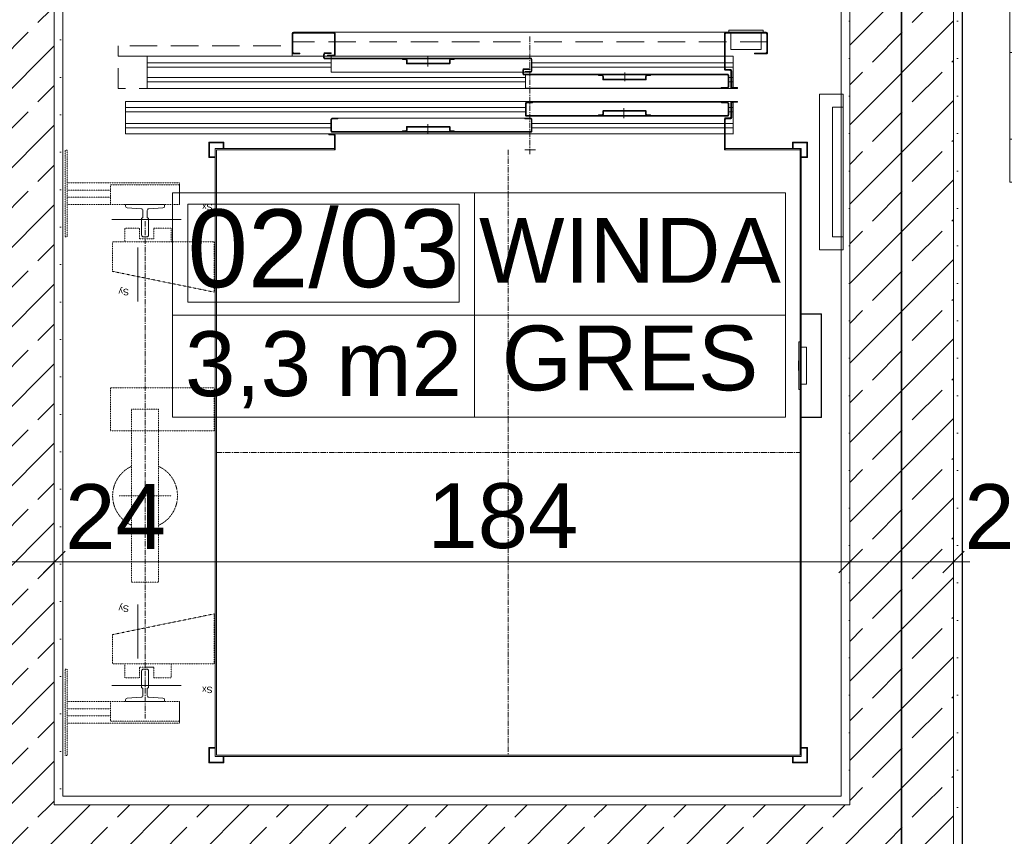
# Model space of a CAD drawing. Header units: millimetres. Extents: x -126905 to -83905, y -179170 to 5194.
# Tile 25 of 56: x -109570 to -107292, y -99919 to -98030. Entities that reach past the tile are written whole.
import ezdxf
from ezdxf.enums import TextEntityAlignment as Align

# ---------------------------------------------------------------- set-up
doc = ezdxf.new("R2010")
doc.units = ezdxf.units.MM
doc.header["$MEASUREMENT"] = 0
for name, pattern in [('CENTER', [20, 12.5, -2.5, 2.5, -2.5]), ('DASHED', [0.075, 0.05, -0.025]), ('HIDDEN', [95.25, 63.5, -31.75])]:
    doc.linetypes.add(name, pattern=pattern)
for name, color, linetype, lineweight in [('0_Nr_pióra__2', 8, 'Continuous', 15), ('0_Nr_pióra__41', 7, 'Continuous', 13), ('Nowe_Drzwi Archicad_Nr_pióra__3', 7, 'Continuous', 13), ('Nowe_Konstrukcja - Ściany zew_Nr_pióra__21', 7, 'Continuous', 20), ('Nowe_Konstrukcja - Ściany zew_Nr_pióra__3', 7, 'Continuous', 13), ('Nowe_Wymiarowanie - Ogólne_Nr_pióra__42', 8, 'Continuous', 25)]:
    doc.layers.add(name, color=color, linetype=linetype, lineweight=lineweight)
for name, color, linetype, lineweight, true_color in [('Nowe_0_Nr_pióra__8', 7, 'Continuous', 35, 0xa80f02), ('Nowe_Elementy Modelu - Strefy_Nr_pióra__121', 7, 'Continuous', 0, 0xd5e3e3), ('Nowe_Elementy Modelu - Strefy_Nr_pióra__58', 7, 'Continuous', 25, 0xdf0000), ('Nowe_Konstrukcja - Ściany zew_Nr_pióra__23', 7, 'Continuous', 13, 0x858585), ('Nowe_Metryczki pomieszczeń Archicada_Nr_pióra__81', 7, 'Continuous', 13, 0x6a6a6a), ('Nowe_Wymiarowanie - Ogólne_Nr_pióra__81', 7, 'Continuous', 13, 0x6a6a6a)]:
    doc.layers.add(name, color=color, linetype=linetype, lineweight=lineweight, true_color=true_color)
for name, color, linetype in [('Nowe_Elementy Modelu - Strefy', 7, 'Continuous'), ('Nowe_Konstrukcja - Ściany zew', 7, 'Continuous'), ('Nowe_Wymiarowanie - Ogólne', 7, 'Continuous')]:
    doc.layers.add(name, color=color, linetype=linetype)
doc.styles.add('STYL_AUTOMATYCZNY_1', font='arial.ttf')
doc.styles.add('STYL_AUTOMATYCZNY_2', font='arial.ttf')
doc.linetypes.add('REI 60', pattern='A,0,[2,PB-ARCH-004 RZUT II PIÄTRA_2.Kondygnacja1.Shx,S=5.15873,R=0,X=0,Y=-0.001199],-650,0', length=650)
doc.dimstyles.new('STYL_AUTOMATYCZNY__2', dxfattribs={"dimtxt": 150, "dimasz": 47.5, "dimexe": 0.18, "dimexo": 0.0625, "dimgap": 0, "dimtad": 1, "dimtih": 1, "dimtoh": 1, "dimdec": 0, "dimlfac": 0.1, "dimzin": 0, "dimdsep": 46, "dimtxsty": 'STYL_AUTOMATYCZNY_1', "dimblk": 'ARROWHEAD_6', "dimblk1": 'ARROWHEAD_6', "dimblk2": 'ARROWHEAD_6', "dimcen": 0.09, "dimse1": 1, "dimse2": 1, "dimclrd": 256, "dimclre": 256, "dimclrt": 8, "dimazin": 0, "dimtfac": 1, "dimtdec": 4, "dimtmove": 0, "dimatfit": 3, "dimfxl": 0, "dimtolj": 1, "dimtzin": 0, "dimarcsym": 0})
pattern_1 = [(0, (0, 0), (0, 86.60254), [0, -50]), (0, (25, 43.3), (0, 86.60254), [0, -50])]
pattern_2 = [(45, (0, 0), (-91.92388, 91.92388), []), (45, (-45.96, 45.96), (-91.92388, 91.92388), [97.5, -32.5])]

# ---------------------------------------------------------------- blocks, each defined once
blk = doc.blocks.new('WINDA_02_03_15_1', base_point=(-108517.7, -98714))
at = {"layer": 'Nowe_Metryczki pomieszczeń Archicada_Nr_pióra__81', "color": 251, "linetype": 'Continuous', "lineweight": 13, "true_color": 0x6a6a6a}
for p, q in [((-109215.8, -98431.1), (-107797.8, -98431.1)), ((-109215.8, -98949.7), (-109215.8, -98431.1)), ((-108517.7, -98431.1), (-108517.7, -98949.7)), ((-107797.8, -98431.1), (-107797.8, -98949.7)), ((-109180.9, -98457.1), (-108552.6, -98457.1)), ((-109180.9, -98683.4), (-109180.9, -98457.1)), ((-108552.6, -98457.1), (-108552.6, -98683.4)), ((-108552.6, -98683.4), (-109180.9, -98683.4)), ((-109215.8, -98714), (-107797.8, -98714)), ((-107797.8, -98949.7), (-109215.8, -98949.7))]:
    blk.add_line(p, q, dxfattribs=at)
at = {"layer": 'Nowe_Metryczki pomieszczeń Archicada_Nr_pióra__81', "color": 251, "lineweight": 13, "true_color": 0x6a6a6a}
for tag, height, style, p in [('ROOM_NUMBER', 180, 'STYL_AUTOMATYCZNY_2', (-108866.7, -98559.1)), ('ROOM_NAME', 150, 'STYL_AUTOMATYCZNY_1', (-108157.8, -98564)), ('floor_f', 150, 'STYL_AUTOMATYCZNY_1', (-108157.8, -98812.8)), ('ROOM_CALC_AREA', 150, 'STYL_AUTOMATYCZNY_1', (-108866.7, -98826.1))]:
    blk.add_attdef(tag, text='', height=height, dxfattribs=dict(at, style=style)).set_placement(p, align=Align.MIDDLE_CENTER)
blk = doc.blocks.new('Ściana_1_1', base_point=(-112029.5, -99966.6))
at = {"layer": 'Nowe_Konstrukcja - Ściany zew_Nr_pióra__23', "linetype": 'Continuous', "lineweight": 13, "true_color": 0x858585}
h = blk.add_hatch(dxfattribs=at)
h.set_pattern_fill('Beton_zbrojony_0001', color=252, style=0, pattern_type=2)
h.set_pattern_definition(pattern_2)
h.paths.add_polyline_path([(-109729.5, -100086.6), (-109489.5, -100086.6), (-109489.5, -99846.6), (-109729.5, -99846.6)])
h = blk.add_hatch(dxfattribs=at)
h.set_pattern_fill('Tynk_0001', color=252, style=0, pattern_type=2)
h.set_pattern_definition(pattern_1)
h.paths.add_polyline_path([(-109489.5, -99846.6), (-109469.5, -99846.6), (-109469.5, -99826.6), (-109489.5, -99826.6)])
h = blk.add_hatch(dxfattribs=at)
h.set_pattern_fill('Beton_zbrojony_0001', color=252, style=0, pattern_type=2)
h.set_pattern_definition(pattern_2)
h.paths.add_polyline_path([(-107649.5, -99846.6), (-109489.5, -99846.6), (-109489.5, -100086.6), (-107649.5, -100086.6)])
h = blk.add_hatch(dxfattribs=at)
h.set_pattern_fill('Tynk_0001', color=252, style=0, pattern_type=2)
h.set_pattern_definition(pattern_1)
h.paths.add_polyline_path([(-109469.5, -99846.6), (-107669.5, -99846.6), (-107669.5, -99826.6), (-109469.5, -99826.6)])
h = blk.add_hatch(dxfattribs=at)
h.set_pattern_fill('Tynk_0001', color=252, style=0, pattern_type=2)
h.set_pattern_definition(pattern_1)
h.paths.add_polyline_path([(-107669.5, -99826.6), (-107649.5, -99846.6), (-107649.5, -99826.6)])
h = blk.add_hatch(dxfattribs=at)
h.set_pattern_fill('Tynk_0001', color=252, style=0, pattern_type=2)
h.set_pattern_definition(pattern_1)
h.paths.add_polyline_path([(-107669.5, -99826.6), (-107669.5, -99846.6), (-107649.5, -99846.6)])
h = blk.add_hatch(dxfattribs=at)
h.set_pattern_fill('Beton_zbrojony_0001', color=252, style=0, pattern_type=2)
h.set_pattern_definition(pattern_2)
h.paths.add_polyline_path([(-107649.5, -99846.6), (-107409.5, -100086.6), (-107409.5, -99846.6)])
h = blk.add_hatch(dxfattribs=at)
h.set_pattern_fill('Beton_zbrojony_0001', color=252, style=0, pattern_type=2)
h.set_pattern_definition(pattern_2)
h.paths.add_polyline_path([(-107649.5, -99846.6), (-107649.5, -100086.6), (-107409.5, -100086.6)])
at = {"layer": 'Nowe_Konstrukcja - Ściany zew_Nr_pióra__21', "color": 7, "linetype": 'Continuous', "lineweight": 20, "flags": 128}
blk.add_lwpolyline([(-107669.5, -99826.6), (-109469.5, -99826.6)], dxfattribs=at)
at = {"layer": 'Nowe_Konstrukcja - Ściany zew_Nr_pióra__3', "color": 7, "linetype": 'Continuous', "lineweight": 13}
for p, q in [((-109489.5, -99846.6), (-109489.5, -99826.6)), ((-107649.5, -99846.6), (-109489.5, -99846.6)), ((-107649.5, -99846.6), (-107649.5, -99826.6)), ((-107409.5, -100086.6), (-107409.5, -99846.6))]:
    blk.add_line(p, q, dxfattribs=at)
blk = doc.blocks.new('Ściana_3_1', base_point=(-107529.5, -97866.6))
at = {"layer": 'Nowe_Konstrukcja - Ściany zew_Nr_pióra__23', "linetype": 'Continuous', "lineweight": 13, "true_color": 0x858585}
h = blk.add_hatch(dxfattribs=at)
h.set_pattern_fill('Beton_zbrojony_0001', color=252, style=0, pattern_type=2)
h.set_pattern_definition(pattern_2)
h.paths.add_polyline_path([(-107649.5, -98006.6), (-107409.5, -98006.6), (-107409.5, -97986.6), (-107649.5, -97986.6)])
h = blk.add_hatch(dxfattribs=at)
h.set_pattern_fill('Tynk_0001', color=252, style=0, pattern_type=2)
h.set_pattern_definition(pattern_1)
h.paths.add_polyline_path([(-107649.5, -99826.6), (-107649.5, -98006.6), (-107669.5, -98006.6), (-107669.5, -99826.6)])
h = blk.add_hatch(dxfattribs=at)
h.set_pattern_fill('Beton_zbrojony_0001', color=252, style=0, pattern_type=2)
h.set_pattern_definition(pattern_2)
h.paths.add_polyline_path([(-107409.5, -99846.6), (-107409.5, -98006.6), (-107649.5, -98006.6), (-107649.5, -99846.6)])
h = blk.add_hatch(dxfattribs=at)
h.set_pattern_fill('Tynk_0001', color=252, style=0, pattern_type=2)
h.set_pattern_definition(pattern_1)
h.paths.add_polyline_path([(-107389.5, -100086.6), (-107389.5, -98006.6), (-107409.5, -98006.6), (-107409.5, -100086.6)])
at = {"layer": 'Nowe_Konstrukcja - Ściany zew_Nr_pióra__21', "color": 7, "linetype": 'Continuous', "lineweight": 20, "flags": 128}
for points in [[(-107669.5, -98006.6), (-107669.5, -99826.6)], [(-107389.5, -100086.6), (-107389.5, -98006.6)]]:
    blk.add_lwpolyline(points, dxfattribs=at)
at = {"layer": 'Nowe_Konstrukcja - Ściany zew_Nr_pióra__3', "color": 7, "linetype": 'Continuous', "lineweight": 13}
for p, q in [((-107649.5, -97986.6), (-107649.5, -98006.6)), ((-107409.5, -98006.6), (-107409.5, -97986.6)), ((-107649.5, -98006.6), (-107649.5, -99826.6)), ((-107409.5, -99846.6), (-107409.5, -98006.6)), ((-107649.5, -99846.6), (-107649.5, -99826.6)), ((-107409.5, -100086.6), (-107409.5, -99846.6))]:
    blk.add_line(p, q, dxfattribs=at)
blk = doc.blocks.new('Ściana_13_1', base_point=(-109609.5, -99966.6))
at = {"layer": 'Nowe_Konstrukcja - Ściany zew_Nr_pióra__23', "linetype": 'Continuous', "lineweight": 13, "true_color": 0x858585}
h = blk.add_hatch(dxfattribs=at)
h.set_pattern_fill('Beton_zbrojony_0001', color=252, style=0, pattern_type=2)
h.set_pattern_definition(pattern_2)
h.paths.add_polyline_path([(-109729.5, -98006.6), (-109489.5, -98006.6), (-109489.5, -97986.6), (-109729.5, -97986.6)])
h = blk.add_hatch(dxfattribs=at)
h.set_pattern_fill('Tynk_0001', color=252, style=0, pattern_type=2)
h.set_pattern_definition(pattern_1)
h.paths.add_polyline_path([(-109749.5, -98006.6), (-109749.5, -99826.6), (-109729.5, -99826.6), (-109729.5, -98006.6)])
h = blk.add_hatch(dxfattribs=at)
h.set_pattern_fill('Beton_zbrojony_0001', color=252, style=0, pattern_type=2)
h.set_pattern_definition(pattern_2)
h.paths.add_polyline_path([(-109729.5, -98006.6), (-109729.5, -99826.6), (-109489.5, -99826.6), (-109489.5, -98006.6)])
h = blk.add_hatch(dxfattribs=at)
h.set_pattern_fill('Tynk_0001', color=252, style=0, pattern_type=2)
h.set_pattern_definition(pattern_1)
h.paths.add_polyline_path([(-109469.5, -99826.6), (-109469.5, -98006.6), (-109489.5, -98006.6), (-109489.5, -99826.6)])
h = blk.add_hatch(dxfattribs=at)
h.set_pattern_fill('Beton_zbrojony_0001', color=252, style=0, pattern_type=2)
h.set_pattern_definition(pattern_2)
h.paths.add_polyline_path([(-109729.5, -99846.6), (-109489.5, -99846.6), (-109489.5, -99826.6), (-109729.5, -99826.6)])
at = {"layer": 'Nowe_Konstrukcja - Ściany zew_Nr_pióra__21', "color": 7, "linetype": 'Continuous', "lineweight": 20, "flags": 128}
for points in [[(-109749.5, -98006.6), (-109749.5, -99826.6)], [(-109469.5, -99826.6), (-109469.5, -98006.6)]]:
    blk.add_lwpolyline(points, dxfattribs=at)
at = {"layer": 'Nowe_Konstrukcja - Ściany zew_Nr_pióra__3', "color": 7, "linetype": 'Continuous', "lineweight": 13}
for p, q in [((-109729.5, -97986.6), (-109729.5, -98006.6)), ((-109489.5, -98006.6), (-109489.5, -97986.6)), ((-109729.5, -98006.6), (-109729.5, -99826.6)), ((-109489.5, -99826.6), (-109489.5, -98006.6)), ((-109729.5, -99826.6), (-109729.5, -99846.6)), ((-109489.5, -99846.6), (-109489.5, -99826.6))]:
    blk.add_line(p, q, dxfattribs=at)
blk = doc.blocks.new('Drzwi podwójne_ asymetryczne 27')
at = {"layer": 'Nowe_Drzwi Archicad_Nr_pióra__3', "color": 7, "linetype": 'Continuous', "lineweight": 13}
for p, q in [((610, 820), (610, 900)), ((610, 900), (650, 900)), ((650, 900), (650, 820)), ((650, 820), (610, 820)), ((630, 820), (630, 80)), ((-650, 400), (-650, 300)), ((-610, 400), (-650, 400)), ((-610, 300), (-610, 400)), ((-650, 300), (-610, 300)), ((-630, 300), (-630, 100)), ((-610, 100), (-650, 100)), ((-650, 100), (-650, 0)), ((-610, 0), (-610, 100)), ((610, 0), (610, 80)), ((610, 80), (650, 80)), ((650, 80), (650, 0)), ((-650, 0), (-700, 0)), ((-700, 0), (-700, -100)), ((-700, 0), (-700, -20)), ((-700, 0), (-700, -20)), ((-650, -100), (-650, 0)), ((-650, 0), (-610, 0)), ((650, 0), (610, 0)), ((700, 0), (650, 0)), ((650, 0), (650, -100)), ((700, -100), (700, 0)), ((700, 0), (700, -20)), ((700, 0), (700, -20)), ((-700, -20), (-700, -100)), ((-700, -20), (-700, -100)), ((700, -20), (700, -100)), ((700, -20), (700, -100)), ((-700, -100), (-650, -100)), ((-680, -100), (-680, -280)), ((650, -100), (700, -100)), ((680, -100), (680, -280)), ((-700, -280), (-680, -280)), ((700, -280), (680, -280))]:
    blk.add_line(p, q, dxfattribs=at)
at = {"layer": 'Nowe_Drzwi Archicad_Nr_pióra__3', "color": 7, "linetype": 'Continuous', "lineweight": 13, "flags": 128}
for points in [[(630, 820), (630, 80), (610, 80), (610, 820)], [(650, 820), (650, 80), (630, 80), (630, 820)], [(-650, 300), (-650, 100), (-630, 100), (-630, 300)], [(-630, 300), (-630, 100), (-610, 100), (-610, 300)]]:
    blk.add_lwpolyline(points, close=True, dxfattribs=at)
at = {"layer": 'Nowe_Drzwi Archicad_Nr_pióra__3', "color": 7, "linetype": 'Continuous', "lineweight": 13}
for centre, radius, start, end in [((650, 0), 900, 90, 180), ((-650, 0), 400, 0, 90)]:
    blk.add_arc(centre, radius, start, end, dxfattribs=at)
blk = doc.blocks.new('Ściana_22_1', base_point=(-105729.5, -97866.6))
at = {"layer": 'Nowe_Drzwi Archicad_Nr_pióra__3', "color": 7, "linetype": 'Continuous', "lineweight": 13, "xscale": -0.9999999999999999, "zscale": 1000, "rotation": 180.0000135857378}
blk.add_blockref('Drzwi podwójne_ asymetryczne 27', (-106629.5, -98006.6), dxfattribs=at)
blk = doc.blocks.new('*D223')
at = {"layer": 'Nowe_Wymiarowanie - Ogólne_Nr_pióra__81', "color": 251, "linetype": 'Continuous', "lineweight": 13, "true_color": 0x6a6a6a}
for p, q in [((-107649.5, -99237.8), (-107649.5, -99331.6)), ((-107409.5, -99237.8), (-107409.5, -99331.6)), ((-107674.5, -99309.7), (-107624.5, -99259.7)), ((-107434.5, -99309.7), (-107384.5, -99259.7)), ((-107409.5, -99284.7), (-107649.5, -99284.7)), ((-107372, -99284.7), (-107409.5, -99284.7))]:
    blk.add_line(p, q, dxfattribs=at)
at = {"layer": 'Nowe_Wymiarowanie - Ogólne_Nr_pióra__42', "color": 8, "lineweight": 25, "insert": (-107384.5, -99254.7), "char_height": 150, "attachment_point": 7, "style": 'STYL_AUTOMATYCZNY_1'}
blk.add_mtext('\\A1;{\\pql;\\fArial|b0|i0|c238|p0;\\W1.000000;24}', dxfattribs=at)
blk = doc.blocks.new('ARROWHEAD_6')
at = {"color": 0, "linetype": 'Continuous', "lineweight": 0}
for p, q in [((-0.5, -0.5), (0.5, 0.5)), ((0, 0), (-1, 0))]:
    blk.add_line(p, q, dxfattribs=at)
blk = doc.blocks.new('*D224')
at = {"layer": 'Nowe_Wymiarowanie - Ogólne_Nr_pióra__81', "color": 251, "linetype": 'Continuous', "lineweight": 13, "true_color": 0x6a6a6a}
for p, q in [((-109489.5, -99237.8), (-109489.5, -99331.6)), ((-107649.5, -99237.8), (-107649.5, -99331.6)), ((-109514.5, -99309.7), (-109464.5, -99259.7)), ((-107674.5, -99309.7), (-107624.5, -99259.7)), ((-107649.5, -99284.7), (-109489.5, -99284.7))]:
    blk.add_line(p, q, dxfattribs=at)
at = {"layer": 'Nowe_Wymiarowanie - Ogólne_Nr_pióra__42', "color": 8, "lineweight": 25, "char_height": 150, "attachment_point": 7, "style": 'STYL_AUTOMATYCZNY_1'}
for s, insert in [('\\A1;{\\pql;\\fArial|b0|i0|c238|p0;\\W1.000000;24}', (-109464.5, -99254.7)), ('\\A1;{\\pql;\\fArial|b0|i0|c238|p0;\\W1.000000;184}', (-108626.7, -99254.7))]:
    blk.add_mtext(s, dxfattribs=dict(at, insert=insert))
blk = doc.blocks.new('*D225')
at = {"layer": 'Nowe_Wymiarowanie - Ogólne_Nr_pióra__81', "color": 251, "linetype": 'Continuous', "lineweight": 13, "true_color": 0x6a6a6a}
for p, q in [((-109729.5, -99237.8), (-109729.5, -99331.6)), ((-109489.5, -99237.8), (-109489.5, -99331.6)), ((-109754.5, -99309.7), (-109704.5, -99259.7)), ((-109514.5, -99309.7), (-109464.5, -99259.7)), ((-109489.5, -99284.7), (-109729.5, -99284.7))]:
    blk.add_line(p, q, dxfattribs=at)

msp = doc.modelspace()

# ---------------------------------------------------------------- linework, layer by layer
at = {"layer": '0_Nr_pióra__41', "color": 7, "linetype": 'Continuous', "lineweight": 13}
for p, q in [((-107936.5, -98059.6), (-108842.5, -98059.6)), ((-108842.5, -98059.6), (-108771.1, -98059.6)), ((-107849.5, -98054.6), (-107929.5, -98054.6)), ((-107929.5, -98054.6), (-107929.5, -98059.6)), ((-107929.5, -98059.6), (-107849.5, -98059.6)), ((-107924.5, -98062.6), (-107924.5, -98099.6)), ((-107905, -98054.4), (-107905, -98054.6)), ((-107874, -98054.4), (-107905, -98054.4)), ((-107905, -98054.6), (-107874, -98054.6)), ((-107874, -98054.6), (-107874, -98054.4)), ((-107854.5, -98099.6), (-107854.5, -98062.6)), ((-107849.5, -98059.6), (-107849.5, -98054.6)), ((-109274.5, -98114.6), (-107919.5, -98114.6)), ((-109274.5, -98189.6), (-109274.5, -98114.6)), ((-108625.7, -98115.8), (-108625.7, -98139.1)), ((-107924.5, -98099.6), (-107854.5, -98099.6)), ((-107919.5, -98189.6), (-107919.5, -98114.6)), ((-108169.5, -98152.3), (-108169.5, -98172.6)), ((-107919.5, -98189.6), (-109274.5, -98189.6)), ((-107919.5, -98219.6), (-109324.5, -98219.6)), ((-109324.5, -98219.6), (-109324.5, -98294.6)), ((-108383.4, -98221.6), (-107945.9, -98221.6)), ((-107919.5, -98219.6), (-107919.5, -98295.6)), ((-108171.9, -98235.2), (-108171.9, -98258.5)), ((-108833.5, -98258.6), (-108400.9, -98258.6)), ((-108625.7, -98272.2), (-108625.7, -98294.5)), ((-109324.5, -98294.6), (-107919.5, -98294.6)), ((-109097, -98314.1), (-109132, -98314.1)), ((-109132, -98314.1), (-109132, -98349.1)), ((-109130.5, -98315.6), (-109098.5, -98315.6)), ((-109130.5, -98347.6), (-109130.5, -98315.6)), ((-109098.5, -98315.6), (-109098.5, -98328.6)), ((-109097, -98328.6), (-109097, -98314.1)), ((-107782, -98314.1), (-107782, -98328.6)), ((-107747, -98314.1), (-107782, -98314.1)), ((-107780.5, -98328.6), (-107780.5, -98315.6)), ((-107780.5, -98315.6), (-107748.5, -98315.6)), ((-107748.5, -98315.6), (-107748.5, -98347.6)), ((-107747, -98349.1), (-107747, -98314.1)), ((-108841.5, -98328.6), (-109117.5, -98328.6)), ((-109117.5, -98328.6), (-109117.5, -98811.6)), ((-109114.5, -98331.6), (-108841.5, -98331.6)), ((-109114.5, -98811.6), (-109114.5, -98331.6)), ((-108841.5, -98331.6), (-108841.5, -98328.6)), ((-108401.4, -98331.6), (-108376.3, -98331.6)), ((-107937.5, -98328.6), (-107937.5, -98331.6)), ((-107764.5, -98328.6), (-107937.5, -98328.6)), ((-107937.5, -98331.6), (-107764.5, -98331.6)), ((-107761.5, -98328.6), (-107764.5, -98328.6)), ((-107764.5, -98328.6), (-107764.5, -98331.6)), ((-107764.5, -98331.6), (-107764.5, -98328.6)), ((-107764.5, -98331.6), (-107764.5, -98811.6)), ((-107761.5, -98811.6), (-107761.5, -98328.6)), ((-109132, -98349.1), (-109117.5, -98349.1)), ((-109117.5, -98347.6), (-109130.5, -98347.6)), ((-107748.5, -98347.6), (-107761.5, -98347.6)), ((-107761.5, -98349.1), (-107747, -98349.1)), ((-109234.5, -98457.6), (-109279.5, -98457.6)), ((-107761.5, -98710.6), (-107761.5, -98711.5)), ((-107714.5, -98710.6), (-107761.5, -98710.6)), ((-107761.5, -98711.5), (-107715.4, -98711.5)), ((-107715.4, -98711.5), (-107715.4, -98949.7)), ((-107714.5, -98950.6), (-107714.5, -98710.6)), ((-109117.5, -98771.6), (-109117.5, -99734.6)), ((-109114.5, -99731.6), (-109114.5, -98771.6)), ((-107767.5, -98775.6), (-107767.5, -98885.6)), ((-107764.5, -98775.6), (-107767.5, -98775.6)), ((-107764.5, -98885.6), (-107764.5, -98775.6)), ((-107749.5, -98788.1), (-107761.5, -98788.1)), ((-107749.5, -98873.1), (-107749.5, -98788.1)), ((-107767.8, -98819.6), (-107767.8, -98841.6)), ((-107767.5, -98819.6), (-107767.8, -98819.6)), ((-107767.5, -98841.6), (-107767.5, -98819.6)), ((-107764.5, -98811.6), (-107764.5, -99731.6)), ((-107761.5, -99734.6), (-107761.5, -98811.6)), ((-107767.8, -98841.6), (-107767.5, -98841.6)), ((-107767.5, -98885.6), (-107764.5, -98885.6)), ((-107761.5, -98873.1), (-107749.5, -98873.1)), ((-107761.5, -98949.7), (-107761.5, -98950.6)), ((-107715.4, -98949.7), (-107761.5, -98949.7)), ((-107761.5, -98950.6), (-107714.5, -98950.6)), ((-109234.5, -99607.6), (-109279.5, -99607.6)), ((-109132, -99714.1), (-109132, -99749.1)), ((-109117.5, -99714.1), (-109132, -99714.1)), ((-109130.5, -99747.6), (-109130.5, -99715.6)), ((-109130.5, -99715.6), (-109117.5, -99715.6)), ((-107764.5, -99731.6), (-109114.5, -99731.6)), ((-107747, -99714.1), (-107761.5, -99714.1)), ((-107761.5, -99715.6), (-107748.5, -99715.6)), ((-107748.5, -99715.6), (-107748.5, -99747.6)), ((-107747, -99749.1), (-107747, -99714.1)), ((-109132, -99749.1), (-109097, -99749.1)), ((-109098.5, -99747.6), (-109130.5, -99747.6)), ((-109117.5, -99734.6), (-107761.5, -99734.6)), ((-109098.5, -99734.6), (-109098.5, -99747.6)), ((-109097, -99749.1), (-109097, -99734.6)), ((-107782, -99734.6), (-107782, -99749.1)), ((-107782, -99749.1), (-107747, -99749.1)), ((-107780.5, -99747.6), (-107780.5, -99734.6)), ((-107748.5, -99747.6), (-107780.5, -99747.6))]:
    msp.add_line(p, q, dxfattribs=at)
at = {"layer": '0_Nr_pióra__41', "color": 7, "linetype": 'CENTER', "lineweight": 13}
for p, q in [((-108389.5, -98341.5), (-108389.5, -98069.6)), ((-108439.5, -98331.6), (-108439.5, -99731.6)), ((-109279.5, -98496.6), (-109279.5, -99646.6)), ((-107761.5, -99031.6), (-109117.5, -99031.6))]:
    msp.add_line(p, q, dxfattribs=at)
at = {"layer": '0_Nr_pióra__41', "color": 7, "linetype": 'HIDDEN', "lineweight": 13}
msp.add_line((-107839.5, -98081.6), (-108939.5, -98081.6), dxfattribs=at)
at = {"layer": '0_Nr_pióra__41', "color": 7, "linetype": 'DASHED', "lineweight": 13}
for p, q in [((-109459.5, -98407.6), (-109199.5, -98407.6)), ((-109199.5, -98407.6), (-109199.5, -98457.6)), ((-109459.5, -98424.6), (-109359.5, -98424.6)), ((-109459.5, -98440.6), (-109359.5, -98440.6)), ((-109459.5, -98457.6), (-109199.5, -98457.6)), ((-109339.5, -99131.6), (-109218.9, -99131.6)), ((-109259.5, -99527.6), (-109279.5, -99527.6)), ((-109459.5, -99607.6), (-109199.5, -99607.6)), ((-109199.5, -99657.6), (-109199.5, -99607.6)), ((-109459.5, -99624.6), (-109359.5, -99624.6)), ((-109459.5, -99640.6), (-109359.5, -99640.6)), ((-109459.5, -99657.6), (-109199.5, -99657.6))]:
    msp.add_line(p, q, dxfattribs=at)
at = {"layer": '0_Nr_pióra__41', "color": 7, "linetype": 'Continuous', "lineweight": 13, "flags": 128}
for points in [[(-108841.5, -98063.6), (-108841.5, -98110.6, -0.414214), (-108843.5, -98112.6), (-108857.5, -98112.6), (-108857.5, -98114.6), (-108842.5, -98114.6, 0.414214), (-108839.5, -98111.6), (-108839.5, -98062.6, 0.414214), (-108842.5, -98059.6), (-108936.5, -98059.6, 0.414214), (-108939.5, -98062.6), (-108939.5, -98106.6, 0.414214), (-108936.5, -98109.6), (-108921.5, -98109.6), (-108921.5, -98107.6), (-108935.5, -98107.6, -0.414214), (-108937.5, -98105.6), (-108937.5, -98063.6, -0.414214), (-108935.5, -98061.6), (-108843.5, -98061.6, -0.414214)], [(-107924.5, -98149.6), (-107924.5, -98186.6, 0.414214), (-107921.5, -98189.6), (-107909.5, -98189.6), (-107909.5, -98187.6), (-107920.5, -98187.6, -0.414214), (-107922.5, -98185.6), (-107922.5, -98148.6, 0.414214), (-107925.5, -98145.6), (-107935.5, -98145.6, -0.414214), (-107937.5, -98143.6), (-107937.5, -98063.6, -0.414214), (-107935.5, -98061.6), (-107843.5, -98061.6, -0.414214), (-107841.5, -98063.6), (-107841.5, -98105.6, -0.414214), (-107843.5, -98107.6), (-107869.5, -98107.6), (-107869.5, -98109.6), (-107842.5, -98109.6, 0.414214), (-107839.5, -98106.6), (-107839.5, -98062.6, 0.414214), (-107842.5, -98059.6), (-107936.5, -98059.6, 0.414214), (-107939.5, -98062.6), (-107939.5, -98144.6, 0.414214), (-107936.5, -98147.6), (-107926.5, -98147.6, -0.414214)], [(-108400.3, -98150.1), (-108387.5, -98150.1, 0.414214), (-108386, -98148.6), (-108386, -98122.6, 0.414214), (-108387.5, -98121.1), (-108862.9, -98121.1, -0.414214), (-108866.4, -98117.6), (-108866.4, -98110.6, -0.414214), (-108862.9, -98107.1), (-108848.9, -98107.1), (-108848.9, -98108.6), (-108862.9, -98108.6, 0.414214), (-108864.9, -98110.6), (-108864.9, -98117.6, 0.414214), (-108862.9, -98119.6), (-108387.5, -98119.6, -0.414214), (-108384.5, -98122.6), (-108384.5, -98148.6, -0.414214), (-108387.5, -98151.6), (-108400.3, -98151.6)], [(-108564.6, -98122.6), (-108572.1, -98122.6, 0.414214), (-108574.1, -98124.6), (-108574.1, -98130.9, -0.414214), (-108576.1, -98132.9), (-108625.4, -98132.9), (-108672.6, -98132.9, -0.414214), (-108674.6, -98130.9), (-108674.6, -98124.6, 0.414214), (-108676.6, -98122.6), (-108684.2, -98122.6), (-108684.2, -98121.1), (-108676.6, -98121.1, -0.414214), (-108673.1, -98124.6), (-108673.1, -98130.9, 0.414214), (-108672.6, -98131.4), (-108625.4, -98131.4), (-108576.1, -98131.4, 0.414214), (-108575.6, -98130.9), (-108575.6, -98124.6, -0.414214), (-108572.1, -98121.1), (-108564.6, -98121.1)], [(-108388.5, -98145.6), (-108402.5, -98145.6, 0.414214), (-108404.5, -98147.6), (-108404.5, -98154.6, 0.414214), (-108402.5, -98156.6), (-107932.5, -98156.6, -0.414214), (-107929.5, -98159.6), (-107929.5, -98185.6, -0.414214), (-107932.5, -98188.6), (-107946.8, -98188.6), (-107946.8, -98187.1), (-107932.5, -98187.1, 0.414214), (-107931, -98185.6), (-107931, -98159.6, 0.414214), (-107932.5, -98158.1), (-108402.5, -98158.1, -0.414214), (-108406, -98154.6), (-108406, -98147.6, -0.414214), (-108402.5, -98144.1), (-108388.5, -98144.1)], [(-108110.7, -98159.6), (-108118.3, -98159.6, 0.414214), (-108120.3, -98161.6), (-108120.3, -98167.9, -0.414214), (-108122.3, -98169.9), (-108171.5, -98169.9), (-108218.8, -98169.9, -0.414214), (-108220.8, -98167.9), (-108220.8, -98161.6, 0.414214), (-108222.8, -98159.6), (-108230.3, -98159.6), (-108230.3, -98158.1), (-108222.8, -98158.1, -0.414214), (-108219.3, -98161.6), (-108219.3, -98167.9, 0.414214), (-108218.8, -98168.4), (-108171.5, -98168.4), (-108122.3, -98168.4, 0.414214), (-108121.8, -98167.9), (-108121.8, -98161.6, -0.414214), (-108118.3, -98158.1), (-108110.7, -98158.1)], [(-108383.5, -98221.6), (-108396.5, -98221.6, 0.414214), (-108399.5, -98224.6), (-108399.5, -98250.6, 0.414214), (-108396.5, -98253.6), (-107932.5, -98253.6, 0.414214), (-107929.5, -98250.6), (-107929.5, -98224.6, 0.414214), (-107932.5, -98221.6), (-107945.9, -98221.6), (-107945.9, -98223.1), (-107932.5, -98223.1, -0.414214), (-107931, -98224.6), (-107931, -98250.6, -0.414214), (-107932.5, -98252.1), (-108396.5, -98252.1, -0.414214), (-108398, -98250.6), (-108398, -98224.6, -0.414214), (-108396.5, -98223.1), (-108383.5, -98223.1)], [(-107939.5, -98331.6), (-107939.5, -98260.6, -0.414214), (-107936.5, -98257.6), (-107926.5, -98257.6, 0.414214), (-107924.5, -98255.6), (-107924.5, -98222.6, -0.414214), (-107921.5, -98219.6), (-107909.5, -98219.6), (-107909.5, -98221.6), (-107920.5, -98221.6, 0.414214), (-107922.5, -98223.6), (-107922.5, -98256.6, -0.414214), (-107925.5, -98259.6), (-107935.5, -98259.6, 0.414214), (-107937.5, -98261.6), (-107937.5, -98331.6)], [(-108110.7, -98250.6), (-108118.3, -98250.6, -0.414214), (-108120.3, -98248.6), (-108120.3, -98242.4, 0.414214), (-108122.3, -98240.4), (-108171.5, -98240.4), (-108218.8, -98240.4, 0.414214), (-108220.8, -98242.4), (-108220.8, -98248.6, -0.414214), (-108222.8, -98250.6), (-108230.3, -98250.6), (-108230.3, -98252.1), (-108222.8, -98252.1, 0.414214), (-108219.3, -98248.6), (-108219.3, -98242.4, -0.414214), (-108218.8, -98241.9), (-108171.5, -98241.9), (-108122.3, -98241.9, -0.414214), (-108121.8, -98242.4), (-108121.8, -98248.6, 0.414214), (-108118.3, -98252.1), (-108110.7, -98252.1)], [(-108833.5, -98258.6), (-108846.5, -98258.6, 0.414214), (-108849.5, -98261.6), (-108849.5, -98287.6, 0.414214), (-108846.5, -98290.6), (-108387.5, -98290.6, 0.414214), (-108384.5, -98287.6), (-108384.5, -98261.6, 0.414214), (-108387.5, -98258.6), (-108400.9, -98258.6), (-108400.9, -98260.1), (-108387.5, -98260.1, -0.414214), (-108386, -98261.6), (-108386, -98287.6, -0.414214), (-108387.5, -98289.1), (-108846.5, -98289.1, -0.414214), (-108848, -98287.6), (-108848, -98261.6, -0.414214), (-108846.5, -98260.1), (-108833.5, -98260.1)], [(-108839.5, -98331.6), (-108839.5, -98297.6, 0.414214), (-108842.5, -98294.6), (-108854.5, -98294.6), (-108854.5, -98296.6), (-108843.5, -98296.6, -0.414214), (-108841.5, -98298.6), (-108841.5, -98331.6)], [(-108564.6, -98287.6), (-108572.1, -98287.6, -0.414214), (-108574.1, -98285.6), (-108574.1, -98279.3, 0.414214), (-108576.1, -98277.3), (-108625.4, -98277.3), (-108672.6, -98277.3, 0.414214), (-108674.6, -98279.3), (-108674.6, -98285.6, -0.414214), (-108676.6, -98287.6), (-108684.2, -98287.6), (-108684.2, -98289.1), (-108676.6, -98289.1, 0.414214), (-108673.1, -98285.6), (-108673.1, -98279.3, -0.414214), (-108672.6, -98278.8), (-108625.4, -98278.8), (-108576.1, -98278.8, -0.414214), (-108575.6, -98279.3), (-108575.6, -98285.6, 0.414214), (-108572.1, -98289.1), (-108564.6, -98289.1)], [(-109287.5, -98528.6), (-109287.5, -98490.6), (-109284.5, -98487.6), (-109284.5, -98471.6, 0.414214), (-109288.5, -98467.6), (-109320.7, -98465.8, -0.39805), (-109324.5, -98461.8), (-109324.5, -98457.6), (-109234.5, -98457.6), (-109234.5, -98461.8, -0.39805), (-109238.3, -98465.8), (-109270.5, -98467.6, 0.414214), (-109274.5, -98471.6), (-109274.5, -98487.6), (-109271.5, -98490.6), (-109271.5, -98528.6, -0.414214), (-109275.5, -98532.6), (-109283.5, -98532.6, -0.414214)], [(-109287.5, -99536.6), (-109287.5, -99574.6), (-109284.5, -99577.6), (-109284.5, -99593.6, -0.414214), (-109288.5, -99597.6), (-109320.7, -99599.4, 0.39805), (-109324.5, -99603.4), (-109324.5, -99607.6), (-109234.5, -99607.6), (-109234.5, -99603.4, 0.39805), (-109238.3, -99599.4), (-109270.5, -99597.6, -0.414214), (-109274.5, -99593.6), (-109274.5, -99577.6), (-109271.5, -99574.6), (-109271.5, -99536.6, 0.414214), (-109275.5, -99532.6), (-109283.5, -99532.6, 0.414214)]]:
    msp.add_lwpolyline(points, format="xyb", close=True, dxfattribs=at)
at = {"layer": '0_Nr_pióra__41', "color": 7, "linetype": 'HIDDEN', "lineweight": 13, "flags": 128}
for points in [[(-109341.5, -98090.6), (-109341.5, -98114.6), (-108939.5, -98114.6), (-108939.5, -98090.6)], [(-109274.5, -98114.6), (-109341.5, -98114.6), (-109341.5, -98189.6), (-109274.5, -98189.6)]]:
    msp.add_lwpolyline(points, close=True, dxfattribs=at)
at = {"layer": '0_Nr_pióra__41', "color": 7, "linetype": 'Continuous', "lineweight": 13, "flags": 128}
for points in [[(-108400.3, -98151.6), (-108849.4, -98151.6), (-108849.4, -98114.6)], [(-109274.5, -98130.1), (-108849.4, -98130.1)], [(-107919.5, -98130.1), (-108384.5, -98130.1)], [(-109274.5, -98140.1), (-108849.4, -98140.1)], [(-107946.8, -98188.6), (-108399.5, -98188.6), (-108399.5, -98156.6)], [(-107919.5, -98140.1), (-108384.5, -98140.1)], [(-108399.5, -98164.1), (-109274.5, -98164.1)], [(-108399.5, -98174.1), (-109274.5, -98174.1)], [(-107927.8, -98164.1), (-107919.5, -98164.1)], [(-107927.8, -98174.1), (-107919.5, -98174.1)], [(-108399.5, -98233.6), (-109324.5, -98233.6)], [(-108399.5, -98243.6), (-109324.5, -98243.6)], [(-107919.5, -98233.6), (-107929.5, -98233.6)], [(-107919.5, -98243.6), (-107929.5, -98243.6)], [(-109324.5, -98270.6), (-108849.5, -98270.6)], [(-107919.5, -98270.6), (-108384.5, -98270.6)], [(-109324.5, -98280.6), (-108849.5, -98280.6)], [(-107919.5, -98280.6), (-108384.5, -98280.6)], [(-109356.1, -98492.8), (-109306.1, -98492.8), (-109246.1, -98492.8), (-109196.1, -98492.8)], [(-109296.4, -98557.4), (-109296.4, -98607.4), (-109296.4, -98682.4)], [(-109296.4, -99507.8), (-109296.4, -99457.8), (-109296.4, -99382.8)], [(-109356.1, -99570.4), (-109306.1, -99570.4), (-109246.1, -99570.4), (-109196.1, -99570.4)]]:
    msp.add_lwpolyline(points, dxfattribs=at)
for points in [[(-107664.5, -98202.6), (-107719.5, -98202.6), (-107719.5, -98562.6), (-107664.5, -98562.6)], [(-107664.5, -98232.6), (-107689.5, -98232.6), (-107689.5, -98532.6), (-107664.5, -98532.6)]]:
    msp.add_lwpolyline(points, close=True, dxfattribs=at)
at = {"layer": '0_Nr_pióra__41', "color": 7, "linetype": 'DASHED', "lineweight": 13, "flags": 128}
for points in [[(-109459.5, -98532.6), (-109464.5, -98532.6), (-109464.5, -98332.6), (-109459.5, -98332.6)], [(-109199.5, -98412.6), (-109359.5, -98412.6), (-109359.5, -98457.6), (-109199.5, -98457.6)], [(-109326.3, -98544.6), (-109326.3, -98512.6), (-109292.6, -98512.6), (-109292.6, -98537.6), (-109259.5, -98537.6), (-109259.5, -98512.6), (-109219.1, -98512.6), (-109219.1, -98544.6)], [(-109119.5, -98544.6), (-109354.5, -98544.6), (-109354.5, -98612.6), (-109119.5, -98660.6)], [(-109119.5, -98881.6), (-109359.5, -98881.6), (-109359.5, -98981.6), (-109119.5, -98981.6)], [(-109248.5, -99331.6), (-109310.5, -99331.6), (-109310.5, -98931.6), (-109248.5, -98931.6)], [(-109119.5, -99520.6), (-109354.5, -99520.6), (-109354.5, -99452.6), (-109119.5, -99404.6)], [(-109326.3, -99520.6), (-109326.3, -99552.6), (-109292.6, -99552.6), (-109292.6, -99527.6), (-109259.5, -99527.6), (-109259.5, -99552.6), (-109219.1, -99552.6), (-109219.1, -99520.6)], [(-109459.5, -99532.6), (-109464.5, -99532.6), (-109464.5, -99732.6), (-109459.5, -99732.6)], [(-109199.5, -99652.6), (-109359.5, -99652.6), (-109359.5, -99607.6), (-109199.5, -99607.6)]]:
    msp.add_lwpolyline(points, close=True, dxfattribs=at)
at = {"layer": '0_Nr_pióra__41', "color": 7, "linetype": 'DASHED', "lineweight": 13}
for start, end in [(114.4144, 245.5856), (294.4144, 65.5856)]:
    msp.add_arc((-109279.5, -99131.6), 75, start, end, dxfattribs=at)
at = {"layer": 'Nowe_0_Nr_pióra__8', "color": 14, "linetype": 'REI 60', "lineweight": 35, "true_color": 0xa80f02}
msp.add_lwpolyline([(-107478.8, -102966.6), (-112029.5, -102966.6), (-112029.5, -99966.6), (-107529.5, -99966.6), (-107529.5, -97866.6)], dxfattribs=at)
at = {"layer": 'Nowe_Elementy Modelu - Strefy_Nr_pióra__121', "color": 254, "linetype": 'Continuous', "lineweight": 0, "true_color": 0xd5e3e3, "flags": 128}
msp.add_lwpolyline([(-107669.5, -99826.6), (-107669.5, -98006.6), (-109469.5, -98006.6), (-109469.5, -99826.6)], close=True, dxfattribs=at)
at = {"layer": 'Nowe_Elementy Modelu - Strefy_Nr_pióra__58', "color": 12, "linetype": 'Continuous', "lineweight": 25, "true_color": 0xdf0000, "flags": 128}
msp.add_lwpolyline([(-107389.5, -98006.6), (-107389.5, -100106.6), (-107469, -100106.6), (-107469, -102836.9), (-105869.5, -102826.6), (-105869.5, -98006.6)], close=True, dxfattribs=at)

# ---------------------------------------------------------------- block references
at = {"layer": 'Nowe_Elementy Modelu - Strefy', "color": 251, "linetype": 'Continuous', "lineweight": 13, "true_color": 0x6a6a6a}
msp.add_blockref('WINDA_02_03_15_1', (-108517.7, -98714), dxfattribs=at).add_auto_attribs({'ROOM_NAME': 'WINDA', 'ROOM_NUMBER': '02/03', 'ROOM_CALC_AREA': '3,3 m2', 'floor_f': 'GRES'})
at = {"layer": 'Nowe_Konstrukcja - Ściany zew', "color": 7, "lineweight": 20}
for name, p in [('Ściana_22_1', (-105729.5, -97866.6)), ('Ściana_13_1', (-109609.5, -99966.6)), ('Ściana_3_1', (-107529.5, -97866.6)), ('Ściana_1_1', (-112029.5, -99966.6))]:
    msp.add_blockref(name, p, dxfattribs=at)

# ---------------------------------------------------------------- texts
at = {"layer": '0_Nr_pióra__2', "color": 8, "linetype": 'Continuous', "lineweight": 15, "char_height": 15, "attachment_point": 7, "rotation": 180, "style": 'STYL_AUTOMATYCZNY_1'}
for s, insert in [('\\A1;{\\pql;\\fArial|b0|i0|c238|p0;\\W1.000000;Sx}', (-109123.2, -98456.1)), ('\\A1;{\\pql;\\fArial|b0|i0|c238|p0;\\W1.000000;Sy}', (-109316.7, -98648.4)), ('\\A1;{\\pql;\\fArial|b0|i0|c238|p0;\\W1.000000;Sy}', (-109316.7, -99380.6)), ('\\A1;{\\pql;\\fArial|b0|i0|c238|p0;\\W1.000000;Sx}', (-109123.2, -99572.7))]:
    msp.add_mtext(s, dxfattribs=dict(at, insert=insert))

# ---------------------------------------------------------------- dimensions: what is measured, and where the dimension line sits
at = {"layer": 'Nowe_Wymiarowanie - Ogólne', "color": 251, "linetype": 'Continuous', "lineweight": 13, "true_color": 0x6a6a6a}
for base, p1, p2, picture, middle in [((-109729.5, -99284.7), (-109489.5, -98916.6), (-109729.5, -98916.6), '*D225', (-109350.4, -99179.7)), ((-109489.5, -99284.7), (-107649.5, -98916.6), (-109489.5, -98916.6), '*D224', (-108455.5, -99179.7)), ((-107649.5, -99284.7), (-107409.5, -99046.6), (-107649.5, -98916.6), '*D223', (-107270.4, -99179.7))]:
    dim = msp.add_linear_dim(base=base, p1=p1, p2=p2, angle=180, dimstyle='STYL_AUTOMATYCZNY__2', dxfattribs=at)
    dim.commit()
    dim.dimension.update_dxf_attribs({"geometry": picture, "text_midpoint": middle, "dimtype": 160})

doc.saveas('drawing.dxf')
